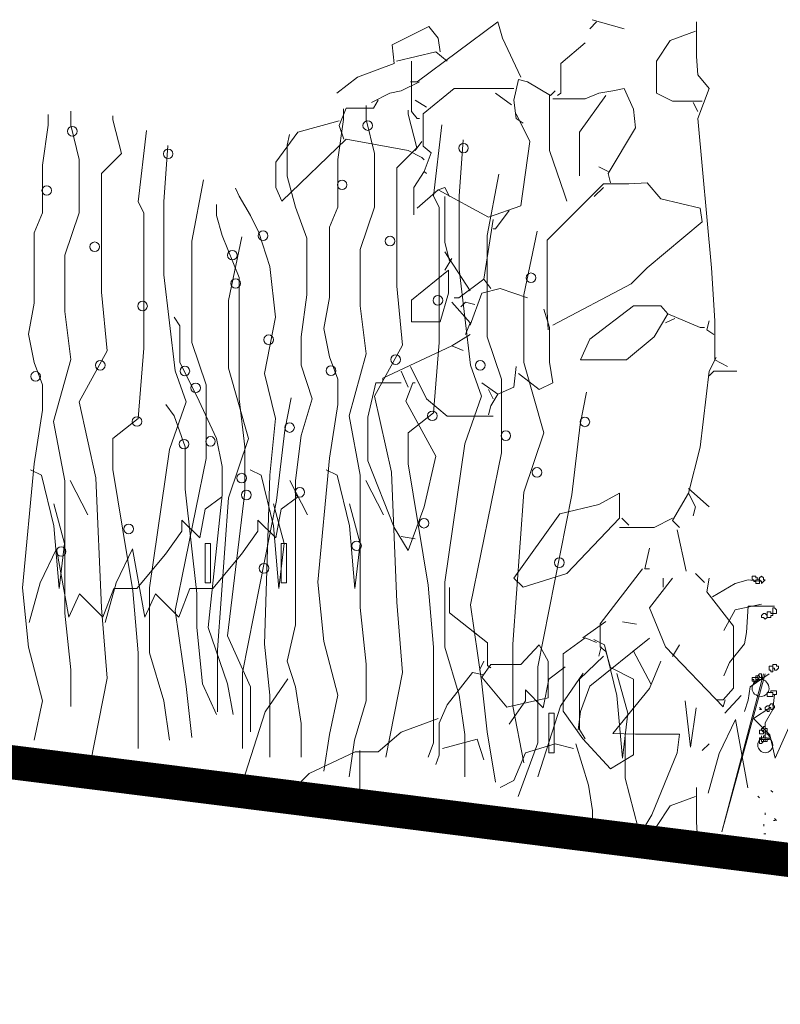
# Model space of a CAD drawing. Header units: millimetres. Extents: x 16698 to 93787, y -21104 to 39413.
# Tile 242 of 256: x 54602 to 54669, y 19688 to 19775. Entities that reach past the tile are written whole.
import ezdxf

# ---------------------------------------------------------------- set-up
doc = ezdxf.new("R2010")
doc.units = ezdxf.units.MM
doc.layers.add('__MODUS_ŚCIANY', color=2, linetype='Continuous', lineweight=35)
doc.layers.add('_MODUS - zielen', color=66, linetype='Continuous', lineweight=9)

msp = doc.modelspace()

# ---------------------------------------------------------------- linework, layer by layer
at = {"layer": '__MODUS_ŚCIANY', "ltscale": 2, "const_width": 3}
msp.add_lwpolyline([(51921.59792, 19704.92356), (53078.13625, 19704.92356), (53384.79919, 19720.01898), (53624.88625, 19719.92356), (53630.88625, 19719.92356), (53800.13625, 19719.92356), (53900.13625, 19719.92356), (54516.33569, 19720.43431), (54758.95855, 19689.92356)], dxfattribs=at)
at = {"layer": '_MODUS - zielen', "transparency": 33554687}
for p, q in [((54630.70349, 19766.24858), (54630.70349, 19767.21285)), ((54632.70761, 19766.24858), (54632.70761, 19767.48783)), ((54604.72988, 19765.74851), (54604.72988, 19766.71278)), ((54606.73401, 19765.74851), (54606.73401, 19766.98776)), ((54610.41506, 19766.22247), (54610.41506, 19766.58566)), ((54636.38866, 19766.72254), (54636.38866, 19767.08573)), ((54637.16577, 19763.76029), (54636.38866, 19766.72254)), ((54604.23908, 19762.25305), (54604.72988, 19765.74851)), ((54607.47022, 19762.75663), (54606.73401, 19765.74851)), ((54611.19217, 19763.26022), (54610.41506, 19766.22247)), ((54630.21268, 19762.75312), (54630.70349, 19766.24858)), ((54633.44382, 19763.2567), (54632.70761, 19766.24858)), ((54638.63819, 19759.52426), (54639.36827, 19765.80339)), ((54612.66459, 19759.02419), (54613.39467, 19765.30332)), ((54625.75452, 19763.99727), (54625.95324, 19764.93278)), ((54614.91412, 19759.02419), (54615.26226, 19763.96201)), ((54625.75452, 19761.27199), (54625.75452, 19763.99727)), ((54635.40705, 19762.01255), (54637.16577, 19763.76029)), ((54640.88772, 19759.52426), (54641.23586, 19764.46208)), ((54609.43345, 19761.51248), (54611.19217, 19763.26022)), ((54633.44382, 19758.54672), (54633.44382, 19763.2567)), ((54604.23908, 19758.04665), (54604.23908, 19762.25305)), ((54607.47022, 19758.04665), (54607.47022, 19762.75663)), ((54630.21268, 19758.54672), (54630.21268, 19762.75312)), ((54635.40705, 19756.05842), (54635.40705, 19762.01255)), ((54609.43345, 19755.55835), (54609.43345, 19761.51248)), ((54626.49073, 19758.54672), (54625.75452, 19761.27199)), ((54643.34175, 19756.05842), (54644.36263, 19761.44871)), ((54617.36815, 19755.55835), (54618.38902, 19760.94864)), ((54621.54177, 19759.52426), (54621.21937, 19760.21213)), ((54622.52338, 19757.80615), (54621.54177, 19759.52426)), ((54639.129, 19758.54672), (54638.63819, 19759.52426)), ((54640.88772, 19753.09617), (54640.88772, 19759.52426)), ((54613.15539, 19758.04665), (54612.66459, 19759.02419)), ((54614.91412, 19752.5961), (54614.91412, 19759.02419)), ((54619.53764, 19757.80615), (54619.53764, 19758.7837)), ((54627.47235, 19755.82144), (54626.49073, 19758.54672)), ((54629.47647, 19756.79899), (54630.21268, 19758.54672)), ((54632.17591, 19754.81427), (54633.44382, 19758.54672)), ((54639.129, 19753.57013), (54639.129, 19758.54672)), ((54603.50287, 19756.29892), (54604.23908, 19758.04665)), ((54606.2023, 19754.3142), (54607.47022, 19758.04665)), ((54613.15539, 19753.07006), (54613.15539, 19758.04665)), ((54620.02845, 19756.05842), (54619.53764, 19757.80615)), ((54623.25959, 19756.32502), (54622.52338, 19757.80615)), ((54629.47647, 19750.60787), (54629.47647, 19756.79899)), ((54603.50287, 19750.1078), (54603.50287, 19756.29892)), ((54621.54177, 19752.3556), (54620.02845, 19756.05842)), ((54620.59929, 19750.34478), (54621.76246, 19755.92835)), ((54624.2412, 19753.33315), (54623.25959, 19756.32502)), ((54635.40705, 19751.58542), (54635.40705, 19756.05842)), ((54643.34175, 19747.14203), (54643.34175, 19756.05842)), ((54646.5729, 19750.84485), (54647.73606, 19756.42842)), ((54609.43345, 19751.08535), (54609.43345, 19755.55835)), ((54617.36815, 19746.64196), (54617.36815, 19755.55835)), ((54627.47235, 19750.84485), (54627.47235, 19755.82144)), ((54606.2023, 19749.36724), (54606.2023, 19754.3142)), ((54632.17591, 19749.86731), (54632.17591, 19754.81427)), ((54624.73201, 19748.86014), (54624.2412, 19753.33315)), ((54639.129, 19746.63845), (54639.129, 19753.57013)), ((54613.15539, 19746.13838), (54613.15539, 19753.07006)), ((54615.89573, 19744.15367), (54614.91412, 19752.5961)), ((54641.86933, 19744.65374), (54640.88772, 19753.09617)), ((54621.54177, 19747.37901), (54621.54177, 19752.3556)), ((54635.89786, 19746.40147), (54635.40705, 19751.58542)), ((54609.92425, 19745.9014), (54609.43345, 19751.08535)), ((54626.98154, 19747.14203), (54627.47235, 19750.84485)), ((54646.5729, 19744.89072), (54646.5729, 19750.84485)), ((54603.01206, 19747.38253), (54603.50287, 19750.1078)), ((54620.59929, 19744.39065), (54620.59929, 19750.34478)), ((54628.98566, 19747.8826), (54629.47647, 19750.60787)), ((54632.70761, 19745.66091), (54632.17591, 19749.86731)), ((54606.73401, 19745.16084), (54606.2023, 19749.36724)), ((54616.3065, 19748.11958), (54615.81569, 19748.86014)), ((54616.3065, 19747.14203), (54616.3065, 19748.11958)), ((54623.7504, 19743.91317), (54624.73201, 19748.86014)), ((54603.50287, 19744.89423), (54603.01206, 19747.38253)), ((54621.54177, 19741.69148), (54621.54177, 19747.37901)), ((54629.47647, 19745.3943), (54628.98566, 19747.8826)), ((54616.3065, 19744.89072), (54616.3065, 19747.14203)), ((54618.63607, 19742.90952), (54617.36815, 19746.64196)), ((54626.98154, 19744.65374), (54626.98154, 19747.14203)), ((54633.44382, 19741.92846), (54635.89786, 19746.40147)), ((54638.63819, 19740.44734), (54639.129, 19746.63845)), ((54644.60967, 19743.40959), (54643.34175, 19747.14203)), ((54607.47022, 19741.42839), (54609.92425, 19745.9014)), ((54612.66459, 19739.94727), (54613.15539, 19746.13838)), ((54631.19429, 19740.18073), (54632.70761, 19745.66091)), ((54604.23908, 19742.90952), (54603.50287, 19744.89423)), ((54605.22069, 19739.68066), (54606.73401, 19745.16084)), ((54617.81982, 19741.92846), (54616.3065, 19744.89072)), ((54627.96315, 19741.69148), (54626.98154, 19744.65374)), ((54630.21268, 19743.40959), (54629.47647, 19745.3943)), ((54642.85095, 19741.92846), (54641.86933, 19744.65374)), ((54648.33162, 19738.69961), (54646.5729, 19744.89072)), ((54616.87734, 19741.42839), (54615.89573, 19744.15367)), ((54622.35802, 19738.19954), (54620.59929, 19744.39065)), ((54624.73201, 19739.94375), (54623.7504, 19743.91317)), ((54630.21268, 19741.1879), (54630.21268, 19743.40959)), ((54644.60967, 19736.95188), (54644.60967, 19743.40959)), ((54604.23908, 19740.68783), (54604.23908, 19742.90952)), ((54618.63607, 19736.45181), (54618.63607, 19742.90952)), ((54651.52186, 19739.44017), (54652.07678, 19742.26435)), ((54608.94264, 19734.7337), (54607.47022, 19741.42839)), ((54615.81569, 19740.18073), (54615.07948, 19741.1879)), ((54615.40492, 19737.22199), (54616.87734, 19741.42839)), ((54619.53764, 19738.19602), (54617.81982, 19741.92846)), ((54622.03257, 19737.45546), (54621.54177, 19741.69148)), ((54625.54826, 19738.9401), (54626.10317, 19741.76428)), ((54626.98154, 19738.46263), (54627.96315, 19741.69148)), ((54629.47647, 19736.47791), (54630.21268, 19741.1879)), ((54634.91624, 19735.23377), (54633.44382, 19741.92846)), ((54641.37853, 19737.72206), (54642.85095, 19741.92846)), ((54603.50287, 19735.97784), (54604.23908, 19740.68783)), ((54636.38866, 19738.69961), (54638.63819, 19740.44734)), ((54606.2023, 19734.46709), (54605.22069, 19739.68066)), ((54610.41506, 19738.19954), (54612.66459, 19739.94727)), ((54616.79731, 19737.45546), (54615.81569, 19740.18073)), ((54624.2412, 19734.96716), (54624.73201, 19739.94375)), ((54632.17591, 19734.96716), (54631.19429, 19740.18073)), ((54624.81205, 19732.74899), (54625.54826, 19738.9401)), ((54636.38866, 19735.97433), (54636.38866, 19738.69961)), ((54646.5729, 19733.48604), (54648.33162, 19738.69961)), ((54650.78565, 19733.24906), (54651.52186, 19739.44017)), ((54610.41506, 19735.47426), (54610.41506, 19738.19954)), ((54620.02845, 19735.73735), (54619.53764, 19738.19602)), ((54620.59929, 19732.98597), (54622.35802, 19738.19954)), ((54626.49073, 19734.4932), (54626.98154, 19738.46263)), ((54639.6198, 19725.54719), (54641.37853, 19737.72206)), ((54613.6462, 19725.04712), (54615.40492, 19737.22199)), ((54616.79731, 19736.95188), (54616.79731, 19737.45546)), ((54616.79731, 19733.75264), (54616.79731, 19736.95188)), ((54622.03257, 19733.48604), (54622.03257, 19737.45546)), ((54641.86933, 19723.56248), (54644.60967, 19736.95188)), ((54615.89573, 19723.06241), (54618.63607, 19736.45181)), ((54628.45396, 19725.54719), (54629.47647, 19736.47791)), ((54602.48035, 19725.04712), (54603.50287, 19735.97784)), ((54604.14599, 19734.96981), (54603.18599, 19735.44981)), ((54612.17378, 19724.81014), (54610.41506, 19735.47426)), ((54620.02845, 19733.24906), (54620.02845, 19735.73735)), ((54623.46143, 19734.96981), (54622.50143, 19735.44981)), ((54630.14747, 19734.96981), (54629.18747, 19735.44981)), ((54635.40705, 19723.79946), (54634.91624, 19735.23377)), ((54638.14739, 19725.31021), (54636.38866, 19735.97433)), ((54605.22599, 19730.52981), (54604.14599, 19734.96981)), ((54606.2023, 19722.82543), (54606.2023, 19734.46709)), ((54608.22599, 19731.48981), (54606.66599, 19734.48981)), ((54609.43345, 19723.29939), (54608.94264, 19734.7337)), ((54624.54143, 19730.52981), (54623.46143, 19734.96981)), ((54623.7504, 19720.09664), (54624.2412, 19734.96716)), ((54627.54143, 19731.48981), (54625.98143, 19734.48981)), ((54626.49073, 19721.81475), (54626.49073, 19734.4932)), ((54631.22747, 19730.52981), (54630.14747, 19734.96981)), ((54632.17591, 19723.3255), (54632.17591, 19734.96716)), ((54634.22747, 19731.48981), (54632.66747, 19734.48981)), ((54617.81982, 19724.56965), (54616.79731, 19733.75264)), ((54620.51925, 19720.83721), (54622.03257, 19733.48604)), ((54645.59128, 19720.09664), (54646.5729, 19733.48604)), ((54618.54143, 19731.96981), (54619.98143, 19733.04981)), ((54618.80143, 19721.57777), (54620.02845, 19733.24906)), ((54619.61768, 19719.59657), (54620.59929, 19732.98597)), ((54621.82631, 19717.61186), (54624.81205, 19732.74899)), ((54625.22747, 19731.96981), (54626.66747, 19733.04981)), ((54647.79991, 19718.11193), (54650.78565, 19733.24906)), ((54605.22599, 19732.44981), (54606.18599, 19728.96981)), ((54618.06143, 19729.44981), (54618.54143, 19731.96981)), ((54624.54143, 19732.44981), (54625.50143, 19728.96981)), ((54624.74747, 19729.44981), (54625.22747, 19731.96981)), ((54631.22747, 19732.44981), (54632.18747, 19728.96981)), ((54616.50143, 19730.04981), (54616.50143, 19731.00981)), ((54616.50143, 19731.00981), (54618.06143, 19729.44981)), ((54623.18747, 19730.04981), (54623.18747, 19731.00981)), ((54623.18747, 19731.00981), (54624.74747, 19729.44981)), ((54605.70599, 19725.00981), (54605.22599, 19730.52981)), ((54615.06143, 19728.00981), (54616.50143, 19730.04981)), ((54621.74747, 19728.00981), (54623.18747, 19730.04981)), ((54625.02143, 19725.00981), (54624.54143, 19730.52981)), ((54631.70747, 19725.00981), (54631.22747, 19730.52981)), ((54604.02143, 19725.48981), (54605.46143, 19728.48981)), ((54605.46143, 19728.48981), (54606.54143, 19722.48981)), ((54606.18599, 19728.96981), (54605.70599, 19725.00981)), ((54610.70747, 19725.48981), (54612.14747, 19728.48981)), ((54612.14747, 19728.48981), (54613.22747, 19722.48981)), ((54618.54143, 19728.96981), (54619.02143, 19728.96981)), ((54618.54143, 19725.48981), (54618.54143, 19728.96981)), ((54619.02143, 19728.96981), (54619.02143, 19725.48981)), ((54625.50143, 19728.96981), (54625.02143, 19725.00981)), ((54625.22747, 19728.96981), (54625.70747, 19728.96981)), ((54625.22747, 19725.48981), (54625.22747, 19728.96981)), ((54625.70747, 19728.96981), (54625.70747, 19725.48981)), ((54632.18747, 19728.96981), (54631.70747, 19725.00981)), ((54612.54143, 19725.00981), (54615.06143, 19728.00981)), ((54619.22747, 19725.00981), (54621.74747, 19728.00981)), ((54603.01206, 19719.83355), (54602.48035, 19725.04712)), ((54603.06143, 19722.00981), (54604.02143, 19725.48981)), ((54609.54143, 19722.48981), (54610.50143, 19725.00981)), ((54609.74747, 19722.00981), (54610.70747, 19725.48981)), ((54610.50143, 19725.00981), (54612.54143, 19725.00981)), ((54612.66459, 19719.32997), (54612.17378, 19724.81014)), ((54613.6462, 19719.32997), (54613.6462, 19725.04712)), ((54616.22747, 19722.48981), (54617.18747, 19725.00981)), ((54617.18747, 19725.00981), (54619.22747, 19725.00981)), ((54619.02143, 19725.48981), (54618.54143, 19725.48981)), ((54625.70747, 19725.48981), (54625.22747, 19725.48981)), ((54628.98566, 19720.33362), (54628.45396, 19725.54719)), ((54638.63819, 19719.83004), (54638.14739, 19725.31021)), ((54639.6198, 19719.83004), (54639.6198, 19725.54719)), ((54606.54143, 19722.48981), (54607.50143, 19724.52981)), ((54607.50143, 19724.52981), (54609.54143, 19722.48981)), ((54613.22747, 19722.48981), (54614.18747, 19724.52981)), ((54614.18747, 19724.52981), (54616.22747, 19722.48981)), ((54617.81982, 19721.57777), (54617.81982, 19724.56965)), ((54609.92425, 19717.10828), (54609.43345, 19723.29939)), ((54616.87734, 19716.36771), (54615.89573, 19723.06241)), ((54632.70761, 19718.34891), (54632.17591, 19723.3255)), ((54635.89786, 19717.60835), (54635.40705, 19723.79946)), ((54642.85095, 19716.86778), (54641.86933, 19723.56248)), ((54606.73401, 19717.84884), (54606.2023, 19722.82543)), ((54618.31062, 19716.6308), (54617.81982, 19721.57777)), ((54620.51925, 19716.6308), (54618.80143, 19721.57777)), ((54625.75452, 19718.61552), (54626.49073, 19721.81475)), ((54622.52338, 19716.3642), (54620.51925, 19720.83721)), ((54653.6756, 19720.03929), (54652.7156, 19720.51929)), ((54604.23908, 19715.12357), (54603.01206, 19719.83355)), ((54619.61768, 19714.14602), (54619.61768, 19719.59657)), ((54624.2412, 19715.62364), (54623.7504, 19720.09664)), ((54630.21268, 19715.62364), (54628.98566, 19720.33362)), ((54638.63819, 19711.41723), (54638.63819, 19719.83004)), ((54640.88772, 19715.62364), (54639.6198, 19719.83004)), ((54645.59128, 19714.64609), (54645.59128, 19720.09664)), ((54654.7556, 19715.59929), (54653.6756, 19720.03929)), ((54657.7556, 19716.55929), (54656.1956, 19719.55929)), ((54612.66459, 19710.91717), (54612.66459, 19719.32997)), ((54614.91412, 19715.12357), (54613.6462, 19719.32997)), ((54606.73401, 19714.61998), (54606.73401, 19717.84884)), ((54626.49073, 19716.3642), (54625.75452, 19718.61552)), ((54632.70761, 19715.12005), (54632.70761, 19718.34891)), ((54647.79991, 19711.41723), (54647.79991, 19718.11193)), ((54648.7556, 19717.03929), (54650.1956, 19718.11929)), ((54608.45183, 19709.67302), (54609.92425, 19717.10828)), ((54621.82631, 19710.91717), (54621.82631, 19717.61186)), ((54623.83043, 19714.14602), (54625.80322, 19717.04525)), ((54634.42544, 19710.17309), (54635.89786, 19717.60835)), ((54648.2756, 19714.51929), (54648.7556, 19717.03929)), ((54649.80404, 19714.64609), (54651.77682, 19717.54531)), ((54654.7556, 19717.51929), (54655.7156, 19714.03929)), ((54617.36815, 19711.89471), (54616.87734, 19716.36771)), ((54619.53764, 19713.90553), (54618.31062, 19716.6308)), ((54621.01006, 19713.90553), (54620.51925, 19716.6308)), ((54622.52338, 19712.39478), (54622.52338, 19716.3642)), ((54626.98154, 19713.13534), (54626.49073, 19716.3642)), ((54643.34175, 19712.39478), (54642.85095, 19716.86778)), ((54646.7156, 19715.11929), (54646.7156, 19716.07929)), ((54646.7156, 19716.07929), (54648.2756, 19714.51929)), ((54624.2412, 19710.17309), (54624.2412, 19715.62364)), ((54629.47647, 19712.1578), (54630.21268, 19715.62364)), ((54641.37853, 19712.1578), (54640.88772, 19715.62364)), ((54655.2356, 19710.07929), (54654.7556, 19715.59929)), ((54665.6756, 19715.59929), (54664.2356, 19714.03929)), ((54603.50287, 19711.65773), (54604.23908, 19715.12357)), ((54615.40492, 19711.65773), (54614.91412, 19715.12357)), ((54631.6851, 19711.65422), (54632.70761, 19715.12005)), ((54645.2756, 19713.07929), (54646.7156, 19715.11929)), ((54646.5729, 19709.6695), (54645.59128, 19714.64609)), ((54647.79991, 19708.42536), (54649.80404, 19714.64609)), ((54661.2356, 19711.03929), (54660.7556, 19715.11929)), ((54661.7156, 19714.51929), (54661.2356, 19711.03929)), ((54666.7556, 19713.55929), (54668.1956, 19714.51929)), ((54621.82631, 19707.92529), (54623.83043, 19714.14602)), ((54648.7556, 19714.03929), (54649.2356, 19714.03929)), ((54648.7556, 19710.55929), (54648.7556, 19714.03929)), ((54649.2356, 19714.03929), (54649.2356, 19710.55929)), ((54655.7156, 19714.03929), (54655.2356, 19710.07929)), ((54663.73846, 19710.47553, -6683.45662), (54665.17846, 19713.47553, -6683.45662)), ((54665.17846, 19713.47553, -6683.45662), (54666.25846, 19707.47553, -6683.45662)), ((54668.1956, 19712.11929), (54666.7556, 19713.55929)), ((54670.2356, 19713.55929), (54668.6756, 19710.07929)), ((54626.98154, 19710.17309), (54626.98154, 19713.13534)), ((54628.98566, 19708.92894), (54629.47647, 19712.1578)), ((54641.37853, 19708.42536), (54641.37853, 19712.1578)), ((54644.07796, 19707.9514), (54643.34175, 19712.39478)), ((54668.6756, 19710.07929), (54668.1956, 19712.11929)), ((54631.19429, 19708.42536), (54631.6851, 19711.65422)), ((54638.14739, 19710.17309), (54638.63819, 19711.41723)), ((54646.08209, 19706.70725), (54647.79991, 19711.41723)), ((54649.2356, 19710.55929), (54648.7556, 19710.55929)), ((54662.77846, 19706.99553, -6683.45662), (54663.73846, 19710.47553, -6683.45662))]:
    msp.add_line(p, q, dxfattribs=at)
for points in [[(54652.5624, 19775.0419), (54655.3921, 19774.23336)], [(54639.22181, 19772.21207), (54639.01984, 19773.42482), (54638.21091, 19774.43546), (54634.97727, 19772.81851), (54635.17924, 19771.20156), (54631.94561, 19769.98882), (54630.12577, 19768.57384)], [(54646.29605, 19769.98882), (54644.67923, 19773.42482), (54644.27529, 19774.8398), (54637.2, 19769.58448), (54636.59409, 19769.58448)], [(54652.96634, 19774.8398), (54652.35938, 19774.23336)], [(54661.75891, 19774.8398), (54661.75891, 19771.80787), (54661.85936, 19770.19092), (54662.87014, 19768.97817), (54661.85936, 19766.35045), (54663.07211, 19753.21236), (54663.37559, 19748.56348), (54663.37559, 19745.12735), (54664.48695, 19744.52105)], [(54661.65739, 19774.03126), (54659.43467, 19773.22271), (54658.22179, 19771.40366), (54658.22179, 19768.57384), (54659.63664, 19767.86641), (54662.26423, 19767.86641)], [(54651.95544, 19773.02061), (54649.83317, 19771.20156), (54649.83317, 19768.57384), (54649.52968, 19768.37174)], [(54639.82772, 19771.40366), (54638.81787, 19772.21207), (54635.38121, 19771.40366)], [(54636.6956, 19771.40366), (54636.6956, 19766.95689), (54637.2, 19766.35045), (54637.40303, 19766.35045)], [(54646.49802, 19765.94625), (54645.89211, 19766.35045), (54645.69014, 19767.96753), (54646.09408, 19769.78658), (54646.90302, 19769.58448), (54648.92377, 19768.37174), (54649.32771, 19768.77607)], [(54637.40303, 19769.58448), (54635.78515, 19768.77607), (54634.7753, 19768.57384), (54633.15849, 19767.76543)], [(54645.69014, 19768.97817), (54643.46635, 19768.97817), (54640.43469, 19768.97817), (54637.70545, 19766.75479), (54637.70545, 19763.92496), (54638.41288, 19763.31865), (54637.80697, 19761.70157), (54638.00894, 19761.49947)], [(54649.12574, 19768.06852), (54651.95544, 19768.06852), (54653.16831, 19768.57384), (54654.38119, 19768.77607), (54655.3921, 19768.97817), (54656.19998, 19767.15899), (54656.40195, 19765.54204), (54653.97725, 19761.49947), (54654.17922, 19760.69093)], [(54644.07226, 19768.57384), (54645.48711, 19767.56333)], [(54648.82226, 19768.37174), (54648.82226, 19763.52076), (54650.13665, 19759.68042), (54650.33862, 19759.07398)], [(54653.77528, 19768.37174), (54651.44998, 19765.13771), (54651.44998, 19761.29737)], [(54633.7644, 19767.96753), (54633.36046, 19767.26011), (54630.9347, 19767.26011), (54630.32774, 19765.74414), (54630.73273, 19764.5314)], [(54636.99803, 19767.96753), (54638.00894, 19767.36109)], [(54661.45542, 19767.76543), (54661.85936, 19766.95689)], [(54645.89211, 19766.75479), (54647.10499, 19764.32917), (54646.29605, 19758.66978), (54643.46635, 19757.65914), (54639.01984, 19760.08462), (54639.62575, 19760.28673), (54640.03075, 19759.47819)], [(54630.32774, 19766.14835), (54626.69016, 19765.13771), (54624.76986, 19762.51011), (54624.76986, 19760.28673), (54625.27532, 19759.07398), (54630.9347, 19764.5314), (54636.39212, 19763.52076), (54637.605, 19762.91432), (54637.80697, 19762.71222)], [(54637.605, 19764.32917), (54636.99803, 19763.52076)], [(54653.97725, 19761.70157), (54653.16831, 19762.10591)], [(54637.80697, 19761.70157), (54636.89757, 19760.28673), (54636.89757, 19757.86124)], [(54648.7218, 19747.75494), (54648.62029, 19749.37202), (54648.62029, 19755.63785), (54653.57225, 19760.58995), (54655.79604, 19760.58995), (54657.41285, 19760.69093), (54658.62573, 19759.27608), (54662.06226, 19758.46768), (54662.26423, 19757.25493), (54657.41285, 19753.21236), (54655.99801, 19751.79751), (54649.12574, 19748.15928)], [(54653.57225, 19760.28673), (54652.76437, 19759.47819)], [(54639.01984, 19760.08462), (54637.2, 19758.46768)], [(54639.62575, 19759.47819), (54639.62575, 19755.43575), (54640.03075, 19753.8188)], [(54645.28514, 19758.26544), (54644.07226, 19756.64849), (54643.87029, 19756.64849)], [(54643.87029, 19757.45703), (54643.06241, 19752.20172), (54643.66832, 19751.39331)], [(54639.62575, 19754.62721), (54641.84954, 19751.19108)], [(54640.23272, 19754.0209), (54639.62575, 19753.01026)], [(54639.92924, 19753.01026), (54636.6956, 19750.38267), (54636.6956, 19748.4625), (54639.22181, 19748.4625), (54639.92924, 19750.98897), (54639.92924, 19753.01026)], [(54643.06241, 19752.20172), (54640.83863, 19750.58477), (54640.43469, 19750.58477)], [(54646.90302, 19750.58477), (54644.47726, 19751.39331), (54642.86044, 19750.98897), (54641.84954, 19748.15928)], [(54640.23272, 19750.18043), (54641.84954, 19748.36138), (54641.4456, 19747.35074)], [(54642.25348, 19749.97833), (54641.4456, 19750.18043), (54641.0406, 19749.77623)], [(54659.23164, 19749.16979), (54658.01982, 19747.14864), (54655.59407, 19745.12735), (54651.5515, 19745.12735), (54652.35938, 19746.94654), (54656.19998, 19749.87735), (54658.62573, 19749.87735), (54659.23164, 19749.16979)], [(54648.31786, 19749.57413), (54648.82226, 19747.95705), (54648.82226, 19744.92525), (54649.12574, 19743.10607), (54647.91287, 19742.49976), (54646.09408, 19743.91461)], [(54659.23164, 19749.16979), (54662.06226, 19747.95705), (54662.4662, 19747.95705)], [(54659.83861, 19748.76559), (54659.02967, 19748.36138)], [(54662.87014, 19748.56348), (54662.66817, 19747.75494), (54663.27408, 19747.35074)], [(54641.84954, 19747.35074), (54640.23272, 19746.3401), (54641.24257, 19745.93589)], [(54640.23272, 19746.3401), (54634.16834, 19743.5104), (54634.16834, 19743.3083)], [(54663.47711, 19745.32945), (54662.87014, 19744.11671), (54662.06226, 19737.44668), (54661.05148, 19733.40411), (54661.65739, 19732.19136), (54661.45542, 19731.38282)], [(54635.78515, 19744.11671), (54636.39212, 19742.70186)], [(54636.59409, 19744.52105), (54638.00894, 19741.69122), (54639.82772, 19740.17526), (54643.87029, 19740.17526)], [(54645.89211, 19744.52105), (54645.69014, 19742.70186), (54644.27529, 19742.09556), (54642.86044, 19743.10607)], [(54665.29589, 19744.11671), (54663.27408, 19744.11671), (54662.87014, 19743.71251)], [(54635.78515, 19743.10607), (54633.56243, 19743.10607), (54632.855, 19740.07427), (54632.855, 19736.23393), (54635.17924, 19730.37218), (54636.39212, 19728.35103), (54637.80697, 19732.19136), (54638.81787, 19736.63814), (54636.19015, 19741.48912), (54636.79606, 19743.10607), (54636.99803, 19743.10607)], [(54643.46635, 19742.49976), (54643.87029, 19741.69122)], [(54644.27529, 19742.09556), (54643.66832, 19741.08491), (54643.46635, 19740.27637)], [(54654.9871, 19731.18072), (54650.33862, 19726.32974), (54646.49802, 19725.11713), (54645.69014, 19725.92554), (54649.73271, 19731.58493), (54653.16831, 19732.39347), (54654.9871, 19733.40411), (54654.9871, 19731.18072)], [(54661.05148, 19733.40411), (54659.63664, 19730.97862), (54660.24255, 19730.37218)], [(54661.05148, 19733.80831), (54662.87014, 19732.19136)], [(54659.63664, 19731.18072), (54658.01982, 19730.37218), (54654.9871, 19730.37218)], [(54655.19013, 19731.18072), (54655.79604, 19730.57442)], [(54660.04058, 19730.17008), (54660.84951, 19726.53198)], [(54635.78515, 19729.56364), (54636.99803, 19729.36167)], [(54657.61482, 19728.553), (54657.21088, 19726.73395), (54657.61482, 19726.73395)], [(54657.00891, 19726.73395), (54653.26983, 19721.88297), (54653.26983, 19719.86168), (54653.77528, 19719.45748), (54654.17922, 19718.04263), (54656.19998, 19717.03199), (54656.19998, 19710.36196), (54654.17922, 19709.14908), (54651.75347, 19711.77681), (54650.03514, 19714.2023), (54650.03514, 19719.25524), (54651.95544, 19720.67036), (54652.96634, 19720.26589)], [(54659.63664, 19725.92554), (54657.61482, 19723.29781), (54659.02967, 19719.86168), (54664.08301, 19714.6065), (54664.28498, 19715.21294)], [(54658.8277, 19725.92554), (54658.8277, 19725.11713)], [(54661.65739, 19726.32974), (54662.4662, 19725.52133)], [(54662.87014, 19725.92554), (54662.66817, 19724.71266), (54664.99241, 19721.681), (54664.99241, 19716.22358), (54664.08301, 19715.21294), (54663.47711, 19715.21294)], [(54667.4663, 19725.60593), (54666.30805, 19725.77139), (54665.14981, 19725.44047), (54663.16425, 19724.28222)], [(54640.03075, 19725.08838), (54640.03075, 19722.865), (54643.36484, 19720.23741), (54643.36484, 19718.21612), (54643.66832, 19718.01402)], [(54667.4663, 19723.62037), (54665.14981, 19723.12398), (54664.15703, 19721.30388)], [(54668.62454, 19723.45491), (54666.30805, 19723.45491), (54666.14259, 19721.13842), (54665.97713, 19720.14564), (54664.65342, 19718.491), (54664.15703, 19717.33276)], [(54653.77528, 19722.0852), (54651.75347, 19720.67036)], [(54655.25169, 19722.07438), (54656.46457, 19721.87215)], [(54657.61482, 19720.64161), (54652.35938, 19716.39694), (54651.5515, 19714.17355), (54651.34953, 19712.5566)], [(54643.66832, 19718.31711), (54646.29605, 19718.31711), (54647.91287, 19720.03517), (54648.7218, 19718.62032), (54648.7218, 19715.38643), (54645.08317, 19714.57789), (54642.86044, 19717.20548), (54643.66832, 19718.31711)], [(54653.37028, 19719.86168), (54653.16831, 19719.05327)], [(54660.24255, 19720.03517), (54659.63664, 19719.02466)], [(54653.57225, 19719.05327), (54651.44998, 19717.03199), (54651.44998, 19712.58521), (54651.95544, 19711.77681)], [(54643.06241, 19718.62032), (54642.65742, 19717.81192)], [(54658.62573, 19718.62032), (54657.61482, 19716.19484), (54654.38119, 19712.25338), (54656.40195, 19712.20289), (54660.24255, 19712.20289), (54660.04058, 19710.53532), (54657.81679, 19705.07816), (54657.21088, 19704.06752), (54656.60497, 19704.26962)], [(54643.06241, 19717.40758), (54642.05151, 19717.60968), (54639.82772, 19714.77999), (54639.1203, 19713.16291), (54639.1203, 19710.33321), (54638.81787, 19709.52467)], [(54667.79723, 19717.49822), (54663.99157, 19703.59929), (54667.63176, 19717.49822)], [(54668.12815, 19717.49822), (54666.47352, 19716.33998), (54666.30805, 19715.18173), (54665.97713, 19714.18895)], [(54668.62454, 19715.67812), (54668.45908, 19714.35441), (54668.45908, 19714.35441)], [(54667.4663, 19714.35441), (54667.30083, 19714.51988), (54667.30083, 19714.51988)], [(54667.4663, 19714.35441), (54667.30083, 19714.51988), (54667.30083, 19714.51988)], [(54667.4663, 19714.35441), (54667.30083, 19714.35441), (54667.30083, 19714.35441)], [(54667.4663, 19714.35441), (54667.30083, 19714.35441), (54667.30083, 19714.35441)], [(54667.4663, 19714.35441), (54667.30083, 19714.35441), (54667.30083, 19714.35441)], [(54668.45908, 19714.35441), (54667.79723, 19713.19617), (54667.79723, 19711.54154)], [(54639.01984, 19713.56724), (54635.78515, 19712.3545), (54633.7644, 19710.63643), (54631.74364, 19710.63643), (54627.70107, 19708.71626), (54626.32766, 19707.34308)], [(54639.42378, 19710.93952), (54642.45545, 19711.74806), (54643.06241, 19709.92901)], [(54655.49255, 19711.95016), (54655.49255, 19708.31206), (54657.00891, 19702.45044), (54657.81679, 19702.24834)], [(54650.94453, 19710.93952), (54649.32771, 19711.34386), (54646.69999, 19710.53532), (54645.69014, 19708.10996), (54644.47726, 19707.50365)], [(54651.14756, 19711.34386), (54652.25892, 19707.70575), (54652.6121, 19705.48237), (54652.6121, 19703.46108), (54654.78513, 19701.84413)], [(54662.87014, 19711.34386), (54662.26423, 19710.73742)], [(54631.80508, 19706.62368), (54632.14758, 19707.09932), (54632.14758, 19710.53532), (54632.14758, 19710.73742)], [(54661.75891, 19707.50365), (54661.75891, 19704.47172), (54661.85186, 19702.97552)], [(54661.65739, 19706.69511), (54659.43467, 19705.88657), (54658.22179, 19704.06752), (54658.22179, 19702.97552)], [(54667.30083, 19706.57763), (54667.13537, 19706.7431), (54667.13537, 19706.7431)], [(54668.45908, 19707.07402), (54668.29362, 19707.23949), (54668.29362, 19707.23949)], [(54667.79723, 19705.08846), (54667.79723, 19705.25392), (54667.79723, 19705.25392)], [(54667.68525, 19704.09568), (54667.68525, 19704.26114), (54667.68525, 19704.26114)], [(54668.67803, 19704.59207), (54668.51257, 19704.59207), (54668.51257, 19704.59207)], [(54668.79001, 19704.59207), (54668.62454, 19704.75753), (54668.62454, 19704.75753)], [(54667.68525, 19703.43383), (54667.85071, 19703.43383), (54667.85071, 19703.43383)]]:
    msp.add_lwpolyline(points, dxfattribs=at)
for points in [[(54606.44464, 19765.22713, 1), (54607.28619, 19765.22713, 1)], [(54632.41825, 19765.7272, 1), (54633.2598, 19765.7272, 1)], [(54640.84376, 19763.74249, 1), (54641.68531, 19763.74249, 1)], [(54614.87016, 19763.24242, 1), (54615.7117, 19763.24242, 1)], [(54604.19512, 19760.01356, 1), (54605.03666, 19760.01356, 1)], [(54630.16872, 19760.51363, 1), (54631.01027, 19760.51363, 1)], [(54623.21563, 19756.04062, 1), (54624.05717, 19756.04062, 1)], [(54634.38147, 19755.56666, 1), (54635.22302, 19755.56666, 1)], [(54608.40787, 19755.06659, 1), (54609.24942, 19755.06659, 1)], [(54620.51619, 19754.32251, 1), (54621.35774, 19754.32251, 1)], [(54646.77434, 19752.3378, 1), (54647.61588, 19752.3378, 1)], [(54620.80073, 19751.83773, 1), (54621.64228, 19751.83773, 1)], [(54638.59423, 19750.35309, 1), (54639.43578, 19750.35309, 1)], [(54612.62063, 19749.85302, 1), (54613.46217, 19749.85302, 1)], [(54623.70643, 19746.88725, 1), (54624.54798, 19746.88725, 1)], [(54634.87228, 19745.13952, 1), (54635.71383, 19745.13952, 1)], [(54608.89868, 19744.63945, 1), (54609.74022, 19744.63945, 1)], [(54642.31618, 19744.63594, 1), (54643.15772, 19744.63594, 1)], [(54603.2135, 19743.66191, 1), (54604.05505, 19743.66191, 1)], [(54616.34257, 19744.13587, 1), (54617.18412, 19744.13587, 1)], [(54629.18711, 19744.16198, 1), (54630.02865, 19744.16198, 1)], [(54617.28505, 19742.65123, 1), (54618.1266, 19742.65123, 1)], [(54638.10342, 19740.19256, 1), (54638.94497, 19740.19256, 1)], [(54612.12982, 19739.69249, 1), (54612.97137, 19739.69249, 1)], [(54625.5452, 19739.15928, 1), (54626.38674, 19739.15928, 1)], [(54651.5188, 19739.65935, 1), (54652.36035, 19739.65935, 1)], [(54644.56571, 19738.44483, 1), (54645.40725, 19738.44483, 1)], [(54616.26254, 19737.70426, 1), (54617.10408, 19737.70426, 1)], [(54618.5921, 19737.94476, 1), (54619.43365, 19737.94476, 1)], [(54621.33244, 19734.7159, 1), (54622.17399, 19734.7159, 1)], [(54647.30604, 19735.21597, 1), (54648.14759, 19735.21597, 1)], [(54621.74321, 19733.23126, 1), (54622.58476, 19733.23126, 1)], [(54626.44677, 19733.46824, 1), (54627.28832, 19733.46824, 1)], [(54637.36721, 19730.74296, 1), (54638.20876, 19730.74296, 1)], [(54611.39361, 19730.24289, 1), (54612.23516, 19730.24289, 1)], [(54631.43663, 19728.75825, 1), (54632.27818, 19728.75825, 1)], [(54605.46303, 19728.25818, 1), (54606.30458, 19728.25818, 1)], [(54649.26927, 19727.27712, 1), (54650.11082, 19727.27712, 1)], [(54623.29567, 19726.77705, 1), (54624.13721, 19726.77705, 1)]]:
    msp.add_lwpolyline(points, format="xyb", close=True, dxfattribs=at)
for points in [[(54666.80444, 19726.10232), (54666.63898, 19726.10232), (54666.63898, 19725.93686), (54666.63898, 19725.77139), (54666.63898, 19725.77139), (54666.80444, 19725.77139), (54666.80444, 19725.60593), (54666.96991, 19725.60593), (54666.96991, 19725.60593), (54666.96991, 19725.77139), (54667.13537, 19725.77139), (54667.13537, 19725.77139), (54667.13537, 19725.93686), (54666.96991, 19725.93686), (54666.96991, 19726.10232), (54666.96991, 19726.10232)], [(54666.80444, 19726.10232), (54666.63898, 19726.10232), (54666.63898, 19725.93686), (54666.63898, 19725.77139), (54666.63898, 19725.77139), (54666.80444, 19725.77139), (54666.80444, 19725.60593), (54666.96991, 19725.60593), (54666.96991, 19725.60593), (54666.96991, 19725.77139), (54667.13537, 19725.77139), (54667.13537, 19725.77139), (54667.13537, 19725.93686), (54666.96991, 19725.93686), (54666.96991, 19726.10232), (54666.96991, 19726.10232)], [(54666.96991, 19725.77139), (54666.96991, 19725.77139), (54666.96991, 19725.77139), (54666.96991, 19725.60593), (54666.96991, 19725.60593), (54666.96991, 19725.44047), (54666.96991, 19725.44047), (54667.13537, 19725.44047), (54667.30083, 19725.44047), (54667.30083, 19725.44047), (54667.30083, 19725.44047), (54667.30083, 19725.60593), (54667.30083, 19725.77139), (54667.30083, 19725.77139), (54667.30083, 19725.77139), (54667.13537, 19725.77139)], [(54667.4663, 19726.10232), (54667.30083, 19725.93686), (54667.30083, 19725.77139), (54667.30083, 19725.77139), (54667.4663, 19725.60593), (54667.4663, 19725.60593), (54667.4663, 19725.44047), (54667.63176, 19725.60593), (54667.79723, 19725.77139), (54667.79723, 19725.77139), (54667.63176, 19725.77139), (54667.63176, 19725.93686)], [(54668.45908, 19723.28944), (54668.45908, 19723.12398), (54668.45908, 19723.12398), (54668.45908, 19722.95851), (54668.45908, 19722.95851), (54668.45908, 19722.79305), (54668.62454, 19722.79305), (54668.79001, 19722.79305), (54668.79001, 19722.79305), (54668.79001, 19722.79305), (54668.79001, 19722.95851), (54668.79001, 19723.12398), (54668.79001, 19723.12398), (54668.79001, 19723.12398), (54668.62454, 19723.28944)], [(54667.63176, 19722.79305), (54667.4663, 19722.62759), (54667.4663, 19722.46212), (54667.63176, 19722.46212), (54667.63176, 19722.46212), (54667.79723, 19722.29666), (54667.79723, 19722.29666), (54667.96269, 19722.46212), (54667.96269, 19722.46212), (54667.96269, 19722.62759), (54667.79723, 19722.79305), (54667.79723, 19722.79305), (54667.79723, 19722.79305)], [(54668.12815, 19722.95851), (54667.96269, 19722.95851), (54667.96269, 19722.79305), (54667.96269, 19722.79305), (54667.96269, 19722.62759), (54667.96269, 19722.46212), (54668.12815, 19722.46212), (54668.12815, 19722.46212), (54668.29362, 19722.46212), (54668.29362, 19722.62759), (54668.45908, 19722.62759), (54668.45908, 19722.79305), (54668.29362, 19722.79305), (54668.29362, 19722.79305), (54668.29362, 19722.95851)], [(54668.29362, 19718.16007), (54668.12815, 19718.16007), (54668.12815, 19717.99461), (54668.12815, 19717.82915), (54668.12815, 19717.82915), (54668.29362, 19717.82915), (54668.29362, 19717.66368), (54668.45908, 19717.66368), (54668.45908, 19717.66368), (54668.45908, 19717.82915), (54668.45908, 19717.82915), (54668.45908, 19717.99461), (54668.45908, 19718.16007), (54668.45908, 19718.16007)], [(54668.62454, 19718.32554), (54668.45908, 19718.32554), (54668.45908, 19718.16007), (54668.45908, 19718.16007), (54668.45908, 19717.99461), (54668.62454, 19717.99461), (54668.62454, 19717.82915), (54668.79001, 19717.82915), (54668.79001, 19717.82915), (54668.95547, 19717.99461), (54668.95547, 19718.16007), (54668.95547, 19718.16007), (54668.79001, 19718.16007), (54668.79001, 19718.32554), (54668.79001, 19718.32554)], [(54666.80444, 19717.16729), (54666.63898, 19717.16729), (54666.63898, 19717.00183), (54666.63898, 19717.00183), (54666.63898, 19716.83637), (54666.80444, 19716.83637), (54666.80444, 19716.6709), (54666.96991, 19716.6709), (54666.96991, 19716.83637), (54666.96991, 19717.00183), (54666.96991, 19717.00183), (54666.96991, 19717.16729), (54666.96991, 19717.16729), (54666.96991, 19717.16729)], [(54666.80444, 19717.16729), (54666.80444, 19717.16729), (54666.63898, 19717.16729), (54666.63898, 19717.00183), (54666.80444, 19717.00183), (54666.80444, 19717.00183), (54666.80444, 19716.83637), (54666.96991, 19716.83637), (54666.96991, 19716.83637), (54667.13537, 19716.83637), (54667.13537, 19717.00183), (54667.13537, 19717.00183), (54667.13537, 19717.16729), (54667.13537, 19717.16729), (54666.96991, 19717.16729), (54666.96991, 19717.16729)], [(54667.13537, 19717.33276), (54666.96991, 19717.33276), (54666.96991, 19717.16729), (54666.96991, 19717.16729), (54666.96991, 19717.00183), (54667.13537, 19717.00183), (54667.13537, 19717.00183), (54667.30083, 19717.00183), (54667.30083, 19717.00183), (54667.30083, 19717.00183), (54667.4663, 19717.00183), (54667.4663, 19717.16729), (54667.4663, 19717.16729), (54667.30083, 19717.16729), (54667.30083, 19717.33276), (54667.30083, 19717.33276)], [(54667.30083, 19717.49822), (54667.13537, 19717.33276), (54667.13537, 19717.16729), (54667.13537, 19717.16729), (54667.30083, 19717.00183), (54667.30083, 19717.00183), (54667.4663, 19717.00183), (54667.4663, 19717.16729), (54667.4663, 19717.16729), (54667.4663, 19717.33276), (54667.4663, 19717.49822)], [(54668.12815, 19715.84359), (54667.96269, 19715.84359), (54667.96269, 19715.84359), (54667.96269, 19715.67812), (54667.96269, 19715.51266), (54668.12815, 19715.51266), (54668.12815, 19715.51266), (54668.12815, 19715.51266), (54668.29362, 19715.51266), (54668.29362, 19715.51266), (54668.45908, 19715.51266), (54668.45908, 19715.67812), (54668.45908, 19715.84359), (54668.29362, 19715.84359), (54668.29362, 19715.84359)], [(54668.45908, 19716.00905), (54668.29362, 19716.00905), (54668.29362, 19715.84359), (54668.45908, 19715.84359), (54668.45908, 19715.67812), (54668.45908, 19715.67812), (54668.62454, 19715.67812), (54668.79001, 19715.67812), (54668.79001, 19715.84359), (54668.79001, 19715.84359), (54668.79001, 19716.00905), (54668.62454, 19716.00905), (54668.62454, 19716.00905)], [(54667.96269, 19714.68534), (54667.79723, 19714.51988), (54667.79723, 19714.51988), (54667.79723, 19714.35441), (54667.79723, 19714.35441), (54667.96269, 19714.35441), (54667.96269, 19714.18895), (54668.12815, 19714.18895), (54668.12815, 19714.35441), (54668.12815, 19714.35441), (54668.12815, 19714.51988), (54668.12815, 19714.51988), (54668.12815, 19714.51988), (54668.12815, 19714.68534)], [(54668.29362, 19714.85081), (54668.12815, 19714.68534), (54668.12815, 19714.51988), (54668.12815, 19714.51988), (54668.29362, 19714.51988), (54668.29362, 19714.35441), (54668.45908, 19714.35441), (54668.45908, 19714.35441), (54668.62454, 19714.51988), (54668.62454, 19714.51988), (54668.62454, 19714.68534), (54668.45908, 19714.68534), (54668.45908, 19714.85081), (54668.45908, 19714.85081)], [(54667.63176, 19712.86524), (54667.63176, 19712.69978), (54667.4663, 19712.69978), (54667.4663, 19712.53432), (54667.4663, 19712.53432), (54667.63176, 19712.53432), (54667.63176, 19712.36885), (54667.79723, 19712.36885), (54667.79723, 19712.36885), (54667.96269, 19712.36885), (54667.96269, 19712.53432), (54667.96269, 19712.53432), (54667.96269, 19712.69978), (54667.79723, 19712.69978), (54667.79723, 19712.86524), (54667.79723, 19712.86524)], [(54667.30083, 19712.53432), (54667.30083, 19712.53432), (54667.30083, 19712.53432), (54667.30083, 19712.36885), (54667.30083, 19712.20339), (54667.30083, 19712.20339), (54667.30083, 19712.20339), (54667.4663, 19712.20339), (54667.4663, 19712.20339), (54667.4663, 19712.20339), (54667.63176, 19712.20339), (54667.63176, 19712.36885), (54667.4663, 19712.53432), (54667.4663, 19712.53432), (54667.4663, 19712.53432)], [(54667.4663, 19711.87246), (54667.30083, 19711.87246), (54667.30083, 19711.87246), (54667.30083, 19711.707), (54667.30083, 19711.707), (54667.4663, 19711.707), (54667.4663, 19711.54154), (54667.4663, 19711.54154), (54667.63176, 19711.54154), (54667.63176, 19711.707), (54667.79723, 19711.707), (54667.79723, 19711.707), (54667.79723, 19711.87246), (54667.63176, 19711.87246), (54667.4663, 19711.87246), (54667.4663, 19712.03793), (54667.4663, 19712.03793)], [(54667.30083, 19711.87246), (54667.30083, 19711.707), (54667.30083, 19711.707), (54667.30083, 19711.54154), (54667.30083, 19711.37607), (54667.30083, 19711.37607), (54667.4663, 19711.37607), (54667.4663, 19711.37607), (54667.4663, 19711.37607), (54667.63176, 19711.54154), (54667.63176, 19711.707), (54667.4663, 19711.707), (54667.4663, 19711.707), (54667.4663, 19711.87246)], [(54667.63176, 19711.87246), (54667.4663, 19711.87246), (54667.4663, 19711.87246), (54667.4663, 19711.707), (54667.4663, 19711.707), (54667.63176, 19711.707), (54667.63176, 19711.54154), (54667.79723, 19711.54154), (54667.79723, 19711.54154), (54667.96269, 19711.54154), (54667.96269, 19711.707), (54667.96269, 19711.707), (54667.96269, 19711.87246), (54667.79723, 19711.87246), (54667.79723, 19711.87246)], [(54667.79723, 19712.20339), (54667.79723, 19712.03793), (54667.63176, 19712.03793), (54667.63176, 19711.87246), (54667.79723, 19711.87246), (54667.79723, 19711.87246), (54667.79723, 19711.707), (54667.79723, 19711.707), (54667.96269, 19711.707), (54668.12815, 19711.707), (54668.12815, 19711.87246), (54668.12815, 19711.87246), (54668.12815, 19712.03793), (54667.96269, 19712.20339)]]:
    msp.add_lwpolyline(points, close=True, dxfattribs=at)
for points in [[(54668.12815, 19716.17451), (54668.12815, 19716.6709), (54667.79723, 19717.00183), (54667.4663, 19717.00183), (54667.4663, 19717.00183), (54666.96991, 19717.00183), (54666.63898, 19716.6709), (54666.63898, 19716.17451), (54666.63898, 19716.17451), (54666.63898, 19715.84359), (54666.96991, 19715.51266), (54667.4663, 19715.51266), (54667.4663, 19715.51266), (54667.79723, 19715.51266), (54668.12815, 19715.84359), (54668.12815, 19716.17451)], [(54668.45908, 19711.21061), (54668.45908, 19711.707), (54668.12815, 19711.87246), (54667.79723, 19711.87246), (54667.79723, 19711.87246), (54667.4663, 19711.87246), (54667.13537, 19711.707), (54667.13537, 19711.21061), (54667.13537, 19711.21061), (54667.13537, 19710.87968), (54667.4663, 19710.54876), (54667.79723, 19710.54876), (54667.79723, 19710.54876), (54668.12815, 19710.54876), (54668.45908, 19710.87968), (54668.45908, 19711.21061)]]:
    msp.add_open_spline(points, degree=3, knots=[0, 0, 0, 0, 0.0625, 0.0625, 0.0625, 0.062501, 0.125, 0.125, 0.125, 0.125001, 0.1875, 0.1875, 0.1875, 0.187501, 1, 1, 1, 1], dxfattribs=at)

doc.saveas('drawing.dxf')
